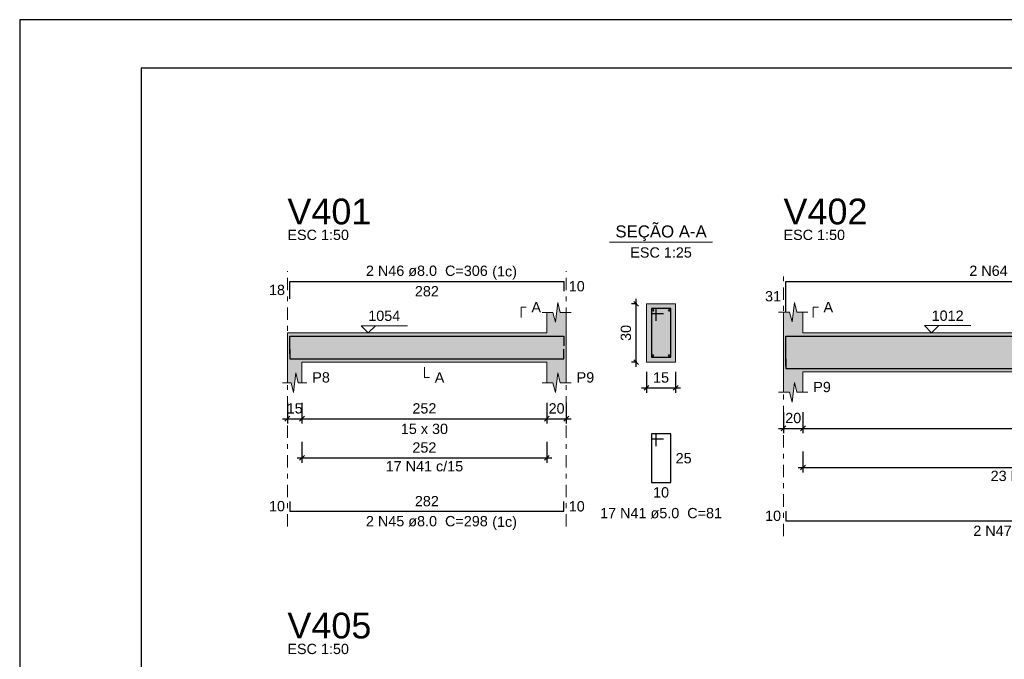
# Model space of a CAD drawing. Header units: millimetres. Extents: x 0 to 84.1, y 0 to 59.4.
# Tile 8 of 16: x 0 to 20.3, y 46.2 to 59.4. Entities that reach past the tile are written whole.
import ezdxf

# ---------------------------------------------------------------- set-up
doc = ezdxf.new("R2010")
doc.units = ezdxf.units.MM
doc.header["$MEASUREMENT"] = 0
doc.linetypes.add('DASHDOT', pattern=[2.54, 1.27, -0.635, 0, -0.635])
doc.linetypes.add('NULL', pattern=[0])
doc.layers.get('0').update_dxf_attribs({"lineweight": 18})
for name, color, linetype, lineweight in [('Descrição da armadura', 7, 'Continuous', 0), ('DT-Barras na forma', 2, 'Continuous', 30), ('DT-Barras no corte', 5, 'Continuous', 5), ('DT-Barras rebatidas', 2, 'Continuous', 30), ('DT-Cotas', 9, 'Continuous', 5), ('DT-Forma', 5, 'Continuous', 5), ('DT-Hachura forma vigas', 254, 'Continuous', 5), ('DT-Hachura seção vigas', 254, 'Continuous', 5), ('DT-Pontilhado', 9, 'DASHDOT', 5), ('DT-Textos', 7, 'Continuous', 5), ('DT-Título', 3, 'Continuous', 20), ('Textos armaduras', 7, 'Continuous', 0)]:
    doc.layers.add(name, color=color, linetype=linetype, lineweight=lineweight)
doc.layers.add('SEDUC_MARF', color=1, linetype='Continuous')
doc.layers.add('SEDUC_MARGG', color=7, linetype='Continuous')
doc.styles.add('Arial', font='txt')
doc.dimstyles.new('UM_25.000000', dxfattribs={"dimtxt": 0.18, "dimasz": 0.1, "dimexe": 0.1, "dimexo": 0.2, "dimgap": 0, "dimtad": 1, "dimtih": 1, "dimtoh": 1, "dimdec": 1, "dimlfac": 25, "dimzin": 0, "dimdsep": 46, "dimtxsty": 'Standard', "dimcen": 0.09, "dimdle": 0.1, "dimadec": 1, "dimazin": 2, "dimtfac": 1, "dimtdec": 4, "dimtofl": 0, "dimtmove": 0, "dimatfit": 3, "dimfxl": 1, "dimtolj": 1, "dimarcsym": 0})
doc.dimstyles.new('UM_50.000000', dxfattribs={"dimtxt": 0.18, "dimasz": 0.1, "dimexe": 0.1, "dimexo": 0.2, "dimgap": 0, "dimtad": 1, "dimtih": 1, "dimtoh": 1, "dimdec": 1, "dimlfac": 50, "dimzin": 0, "dimdsep": 46, "dimtxsty": 'Standard', "dimcen": 0.09, "dimdle": 0.1, "dimadec": 1, "dimazin": 2, "dimtfac": 1, "dimtdec": 4, "dimtofl": 0, "dimtmove": 0, "dimatfit": 3, "dimfxl": 1, "dimtolj": 1, "dimarcsym": 0})

# ---------------------------------------------------------------- blocks, each defined once
blk = doc.blocks.new('_Oblique')
at = {"color": 0, "linetype": 'ByBlock', "lineweight": -2}
blk.add_line((-0.5, -0.5), (0.5, 0.5), dxfattribs=at)
blk = doc.blocks.new('*D6')
at = {"layer": 'Defpoints', "color": 0}
for p in [(5.509, 51.72), (5.809, 51.72), (5.809, 51.19)]:
    blk.add_point(p, dxfattribs=at)
at = {"layer": 'DT-Cotas', "color": 0, "lineweight": -2}
for p, q in [((5.509, 51.52), (5.509, 51.09)), ((5.809, 51.52), (5.809, 51.09)), ((5.409, 51.19), (5.909, 51.19))]:
    blk.add_line(p, q, dxfattribs=at)
at = {"layer": 'DT-Cotas', "color": 0, "lineweight": -2, "xscale": 0.1, "yscale": 0.1, "zscale": 0.1, "rotation": 180}
blk.add_blockref('_Oblique', (5.509, 51.19), dxfattribs=at)
at = {"layer": 'DT-Cotas', "color": 0, "lineweight": -2, "xscale": 0.1, "yscale": 0.1, "zscale": 0.1}
blk.add_blockref('_Oblique', (5.809, 51.19), dxfattribs=at)
at = {"layer": 'DT-Cotas', "color": 7, "insert": (5.659, 51.402), "char_height": 0.2118, "attachment_point": 5, "rotation": 0.0057, "style": 'Arial'}
blk.add_mtext('\\A1;15', dxfattribs=at)
blk = doc.blocks.new('*D7')
at = {"layer": 'Defpoints', "color": 0}
for p in [(5.809, 51.72), (10.849, 51.72), (10.849, 51.19)]:
    blk.add_point(p, dxfattribs=at)
at = {"layer": 'DT-Cotas', "color": 0, "lineweight": -2}
for p, q in [((5.809, 51.52), (5.809, 51.09)), ((10.849, 51.52), (10.849, 51.09)), ((5.709, 51.19), (10.949, 51.19))]:
    blk.add_line(p, q, dxfattribs=at)
at = {"layer": 'DT-Cotas', "color": 0, "lineweight": -2, "xscale": 0.1, "yscale": 0.1, "zscale": 0.1, "rotation": 180}
blk.add_blockref('_Oblique', (5.809, 51.19), dxfattribs=at)
at = {"layer": 'DT-Cotas', "color": 0, "lineweight": -2, "xscale": 0.1, "yscale": 0.1, "zscale": 0.1}
blk.add_blockref('_Oblique', (10.849, 51.19), dxfattribs=at)
at = {"layer": 'DT-Cotas', "color": 7, "insert": (8.329, 51.402), "char_height": 0.2118, "attachment_point": 5, "rotation": 0.0057, "style": 'Arial'}
blk.add_mtext('\\A1;252', dxfattribs=at)
blk = doc.blocks.new('*D8')
at = {"layer": 'Defpoints', "color": 0}
for p in [(10.849, 51.72), (11.249, 51.72), (11.249, 51.19)]:
    blk.add_point(p, dxfattribs=at)
at = {"layer": 'DT-Cotas', "color": 0, "lineweight": -2}
for p, q in [((10.849, 51.52), (10.849, 51.09)), ((11.249, 51.52), (11.249, 51.09)), ((10.749, 51.19), (11.349, 51.19))]:
    blk.add_line(p, q, dxfattribs=at)
at = {"layer": 'DT-Cotas', "color": 0, "lineweight": -2, "xscale": 0.1, "yscale": 0.1, "zscale": 0.1, "rotation": 180}
blk.add_blockref('_Oblique', (10.849, 51.19), dxfattribs=at)
at = {"layer": 'DT-Cotas', "color": 0, "lineweight": -2, "xscale": 0.1, "yscale": 0.1, "zscale": 0.1}
blk.add_blockref('_Oblique', (11.249, 51.19), dxfattribs=at)
at = {"layer": 'DT-Cotas', "color": 7, "insert": (11.049, 51.402), "char_height": 0.2118, "attachment_point": 5, "rotation": 0.0057, "style": 'Arial'}
blk.add_mtext('\\A1;20', dxfattribs=at)
blk = doc.blocks.new('*D9')
at = {"layer": 'Defpoints', "color": 0}
for p in [(12.688, 53.555), (12.899, 53.555), (12.899, 52.355)]:
    blk.add_point(p, dxfattribs=at)
at = {"layer": 'DT-Cotas', "color": 0, "lineweight": -2}
for p, q in [((12.699, 53.555), (12.588, 53.555)), ((12.688, 52.255), (12.688, 53.655)), ((12.699, 52.355), (12.588, 52.355))]:
    blk.add_line(p, q, dxfattribs=at)
at = {"layer": 'DT-Cotas', "color": 0, "lineweight": -2, "xscale": 0.1, "yscale": 0.1, "zscale": 0.1}
for p, rotation in [((12.688, 53.555), 90), ((12.688, 52.355), 270)]:
    blk.add_blockref('_Oblique', p, dxfattribs=dict(at, rotation=rotation))
at = {"layer": 'DT-Cotas', "color": 7, "insert": (12.476, 52.955), "char_height": 0.2118, "attachment_point": 5, "rotation": 90, "style": 'Arial'}
blk.add_mtext('\\A1;30', dxfattribs=at)
blk = doc.blocks.new('*D10')
at = {"layer": 'Defpoints', "color": 0}
for p in [(12.899, 52.355), (13.499, 52.355), (13.499, 51.825)]:
    blk.add_point(p, dxfattribs=at)
at = {"layer": 'DT-Cotas', "color": 0, "lineweight": -2}
for p, q in [((12.899, 52.155), (12.899, 51.725)), ((13.499, 52.155), (13.499, 51.725)), ((12.799, 51.825), (13.599, 51.825))]:
    blk.add_line(p, q, dxfattribs=at)
at = {"layer": 'DT-Cotas', "color": 0, "lineweight": -2, "xscale": 0.1, "yscale": 0.1, "zscale": 0.1, "rotation": 180}
blk.add_blockref('_Oblique', (12.899, 51.825), dxfattribs=at)
at = {"layer": 'DT-Cotas', "color": 0, "lineweight": -2, "xscale": 0.1, "yscale": 0.1, "zscale": 0.1}
blk.add_blockref('_Oblique', (13.499, 51.825), dxfattribs=at)
at = {"layer": 'DT-Cotas', "color": 7, "insert": (13.199, 52.037), "char_height": 0.2118, "attachment_point": 5, "rotation": 0.0057, "style": 'Arial'}
blk.add_mtext('\\A1;15', dxfattribs=at)
blk = doc.blocks.new('*D11')
at = {"layer": 'Defpoints', "color": 0}
for p in [(5.809, 50.915), (10.849, 50.915), (10.849, 50.385)]:
    blk.add_point(p, dxfattribs=at)
at = {"layer": 'DT-Cotas', "color": 0, "lineweight": -2}
for p, q in [((5.809, 50.715), (5.809, 50.285)), ((10.849, 50.715), (10.849, 50.285)), ((5.709, 50.385), (10.949, 50.385))]:
    blk.add_line(p, q, dxfattribs=at)
at = {"layer": 'DT-Cotas', "color": 0, "lineweight": -2, "xscale": 0.1, "yscale": 0.1, "zscale": 0.1, "rotation": 180}
blk.add_blockref('_Oblique', (5.809, 50.385), dxfattribs=at)
at = {"layer": 'DT-Cotas', "color": 0, "lineweight": -2, "xscale": 0.1, "yscale": 0.1, "zscale": 0.1}
blk.add_blockref('_Oblique', (10.849, 50.385), dxfattribs=at)
at = {"layer": 'DT-Cotas', "color": 7, "insert": (8.329, 50.597), "char_height": 0.2118, "attachment_point": 5, "rotation": 0.0057, "style": 'Arial'}
blk.add_mtext('\\A1;252', dxfattribs=at)
blk = doc.blocks.new('*D12')
at = {"layer": 'Defpoints', "color": 0}
for p in [(15.719, 51.522), (16.119, 51.522), (16.119, 50.992)]:
    blk.add_point(p, dxfattribs=at)
at = {"layer": 'DT-Cotas', "color": 0, "lineweight": -2}
for p, q in [((15.719, 51.322), (15.719, 50.892)), ((16.119, 51.322), (16.119, 50.892)), ((15.619, 50.992), (16.219, 50.992))]:
    blk.add_line(p, q, dxfattribs=at)
at = {"layer": 'DT-Cotas', "color": 0, "lineweight": -2, "xscale": 0.1, "yscale": 0.1, "zscale": 0.1, "rotation": 180}
blk.add_blockref('_Oblique', (15.719, 50.992), dxfattribs=at)
at = {"layer": 'DT-Cotas', "color": 0, "lineweight": -2, "xscale": 0.1, "yscale": 0.1, "zscale": 0.1}
blk.add_blockref('_Oblique', (16.119, 50.992), dxfattribs=at)
at = {"layer": 'DT-Cotas', "color": 7, "insert": (15.919, 51.204), "char_height": 0.2118, "attachment_point": 5, "rotation": 0.0057, "style": 'Arial'}
blk.add_mtext('\\A1;20', dxfattribs=at)
blk = doc.blocks.new('*D13')
at = {"layer": 'Defpoints', "color": 0}
for p in [(16.119, 51.522), (25.44, 51.522), (25.44, 50.992)]:
    blk.add_point(p, dxfattribs=at)
at = {"layer": 'DT-Cotas', "color": 0, "lineweight": -2}
for p, q in [((16.119, 51.322), (16.119, 50.892)), ((25.44, 51.322), (25.44, 50.892)), ((16.019, 50.992), (25.54, 50.992))]:
    blk.add_line(p, q, dxfattribs=at)
at = {"layer": 'DT-Cotas', "color": 0, "lineweight": -2, "xscale": 0.1, "yscale": 0.1, "zscale": 0.1, "rotation": 180}
blk.add_blockref('_Oblique', (16.119, 50.992), dxfattribs=at)
at = {"layer": 'DT-Cotas', "color": 0, "lineweight": -2, "xscale": 0.1, "yscale": 0.1, "zscale": 0.1}
blk.add_blockref('_Oblique', (25.44, 50.992), dxfattribs=at)
at = {"layer": 'DT-Cotas', "color": 7, "insert": (20.779, 51.204), "char_height": 0.2118, "attachment_point": 5, "rotation": 0.0057, "style": 'Arial'}
blk.add_mtext('\\A1;466', dxfattribs=at)
blk = doc.blocks.new('*D17')
at = {"layer": 'Defpoints', "color": 0}
for p in [(16.119, 50.717), (25.44, 50.717), (25.44, 50.187)]:
    blk.add_point(p, dxfattribs=at)
at = {"layer": 'DT-Cotas', "color": 0, "lineweight": -2}
for p, q in [((16.119, 50.517), (16.119, 50.087)), ((25.44, 50.517), (25.44, 50.087)), ((16.019, 50.187), (25.54, 50.187))]:
    blk.add_line(p, q, dxfattribs=at)
at = {"layer": 'DT-Cotas', "color": 0, "lineweight": -2, "xscale": 0.1, "yscale": 0.1, "zscale": 0.1, "rotation": 180}
blk.add_blockref('_Oblique', (16.119, 50.187), dxfattribs=at)
at = {"layer": 'DT-Cotas', "color": 0, "lineweight": -2, "xscale": 0.1, "yscale": 0.1, "zscale": 0.1}
blk.add_blockref('_Oblique', (25.44, 50.187), dxfattribs=at)
at = {"layer": 'DT-Cotas', "color": 7, "insert": (20.779, 50.399), "char_height": 0.2118, "attachment_point": 5, "rotation": 0.0057, "style": 'Arial'}
blk.add_mtext('\\A1;466', dxfattribs=at)

msp = doc.modelspace()

# ---------------------------------------------------------------- hatches: boundary and pattern name
at = {"layer": 'DT-Hachura forma vigas', "linetype": 'Continuous'}
for points in [[(11.2493, 51.9314), (11.2493, 52.355), (11.2493, 52.955), (11.2493, 53.3786), (11.1243, 53.3786), (11.0743, 53.5786), (11.0243, 53.1786), (10.9743, 53.3786), (10.8493, 53.3786), (10.8493, 52.955), (5.8093, 52.955), (5.5093, 52.955), (5.5093, 52.355), (5.5093, 51.9314), (5.5843, 51.9314), (5.6343, 51.7314), (5.6843, 52.1314), (5.7343, 51.9314), (5.8093, 51.9314), (5.8093, 52.355), (10.8493, 52.355), (10.8493, 51.9314), (10.9743, 51.9314), (11.0243, 51.7314), (11.0743, 52.1314), (11.1243, 51.9314), (11.2493, 51.9314)], [(26.0395, 51.7334), (26.0395, 52.157), (26.0395, 52.957), (26.0395, 53.3806), (25.8645, 53.3806), (25.8145, 53.5806), (25.7645, 53.1806), (25.7145, 53.3806), (25.5395, 53.3806), (25.5395, 52.957), (16.1189, 52.957), (16.1189, 53.3806), (15.9939, 53.3806), (15.9439, 53.5806), (15.8939, 53.1806), (15.8439, 53.3806), (15.7189, 53.3806), (15.7189, 52.957), (15.7189, 52.157), (15.7189, 51.7334), (15.8439, 51.7334), (15.8939, 51.5334), (15.9439, 51.9334), (15.9939, 51.7334), (16.1189, 51.7334), (16.1189, 52.157), (25.4395, 52.157), (25.4395, 51.7334), (25.6645, 51.7334), (25.7145, 51.5334), (25.7645, 51.9334), (25.8145, 51.7334), (26.0395, 51.7334)]]:
    msp.add_hatch(color=254, dxfattribs=at).paths.add_polyline_path(points)
at = {"layer": 'DT-Hachura seção vigas', "linetype": 'Continuous'}
msp.add_hatch(color=254, dxfattribs=at).paths.add_polyline_path([(12.8994, 52.355), (12.8994, 52.355), (13.4994, 52.355), (13.4994, 53.555), (12.8994, 53.555), (12.8994, 52.355)])

# ---------------------------------------------------------------- linework, layer by layer
at = {"layer": 'DT-Barras na forma'}
for p, q in [((13.0994, 53.455), (12.9994, 53.455)), ((12.9994, 53.455), (12.9994, 52.455)), ((13.3994, 53.455), (12.9994, 53.455)), ((12.9994, 53.455), (12.9994, 53.355)), ((12.9994, 53.355), (13.2494, 53.355)), ((13.0994, 53.205), (13.0994, 53.455)), ((13.3994, 52.455), (13.3994, 53.455)), ((12.9994, 52.455), (13.3994, 52.455))]:
    msp.add_line(p, q, dxfattribs=at)
for points in [[(5.5593, 52.5286), (5.5593, 52.887), (11.1993, 52.887), (11.1993, 52.687)], [(15.7689, 52.2696), (15.7689, 52.887), (25.9895, 52.887), (25.9895, 52.657)], [(5.5593, 52.623), (5.5593, 52.423), (11.1993, 52.423), (11.1993, 52.623)], [(15.7689, 52.425), (15.7689, 52.225), (25.9895, 52.225), (25.9895, 52.425)]]:
    msp.add_lwpolyline(points, dxfattribs=at)
at = {"layer": 'DT-Barras no corte'}
for centre in [(13.0354, 53.419), (13.3634, 53.419), (13.0354, 52.491), (13.3634, 52.491)]:
    msp.add_circle(centre, 0.016, dxfattribs=at)
at = {"layer": 'DT-Barras rebatidas'}
for points in [[(5.5593, 53.6582), (5.5593, 54.0166), (11.1993, 54.0166), (11.1993, 53.8166)], [(15.7689, 53.3992), (15.7689, 54.0166), (25.9895, 54.0166), (25.9895, 53.7866)], [(13.0994, 50.6283), (13.0994, 50.8783), (12.9994, 50.8783), (12.9994, 49.8783), (13.3994, 49.8783), (13.3994, 50.8783), (12.9994, 50.8783), (12.9994, 50.7783), (13.2494, 50.7783)], [(5.5593, 49.4883), (5.5593, 49.2883), (11.1993, 49.2883), (11.1993, 49.4883)], [(15.7689, 49.2903), (15.7689, 49.0903), (25.9895, 49.0903), (25.9895, 49.2903)]]:
    msp.add_lwpolyline(points, dxfattribs=at)
at = {"layer": 'DT-Forma'}
for p, q in [((11.0243, 53.1786), (11.0743, 53.5786)), ((11.0743, 53.5786), (11.1243, 53.3786)), ((13.4994, 53.555), (12.8994, 53.555)), ((12.8994, 53.555), (12.8994, 52.355)), ((13.4994, 52.355), (13.4994, 53.555)), ((15.8939, 53.1806), (15.9439, 53.5806)), ((15.9439, 53.5806), (15.9939, 53.3806)), ((10.7493, 53.3786), (10.9743, 53.3786)), ((10.8493, 52.955), (10.8493, 53.3786)), ((10.9743, 53.3786), (11.0243, 53.1786)), ((11.1243, 53.3786), (11.3493, 53.3786)), ((11.2493, 53.3786), (11.2493, 52.955)), ((15.6189, 53.3806), (15.8439, 53.3806)), ((15.7189, 52.957), (15.7189, 53.3806)), ((15.8439, 53.3806), (15.8939, 53.1806)), ((15.9939, 53.3806), (16.2189, 53.3806)), ((16.1189, 53.3806), (16.1189, 52.957)), ((5.5093, 52.955), (5.8093, 52.955)), ((5.8093, 52.955), (10.8493, 52.955)), ((16.1189, 52.957), (25.5395, 52.957)), ((5.5093, 52.355), (5.5093, 51.9314)), ((5.8093, 51.9314), (5.8093, 52.355)), ((5.8093, 52.355), (10.8493, 52.355)), ((10.8493, 52.355), (10.8493, 51.9314)), ((11.2493, 51.9314), (11.2493, 52.355)), ((12.8994, 52.355), (13.4994, 52.355)), ((5.6343, 51.7314), (5.6843, 52.1314)), ((5.6843, 52.1314), (5.7343, 51.9314)), ((11.0243, 51.7314), (11.0743, 52.1314)), ((11.0743, 52.1314), (11.1243, 51.9314)), ((15.7189, 52.157), (15.7189, 51.7334)), ((16.1189, 51.7334), (16.1189, 52.157)), ((16.1189, 52.157), (25.4395, 52.157)), ((5.4093, 51.9314), (5.5843, 51.9314)), ((5.5843, 51.9314), (5.6343, 51.7314)), ((5.7343, 51.9314), (5.9093, 51.9314)), ((10.7493, 51.9314), (10.9743, 51.9314)), ((10.9743, 51.9314), (11.0243, 51.7314)), ((11.1243, 51.9314), (11.3493, 51.9314)), ((15.8939, 51.5334), (15.9439, 51.9334)), ((15.9439, 51.9334), (15.9939, 51.7334)), ((15.6189, 51.7334), (15.8439, 51.7334)), ((15.8439, 51.7334), (15.8939, 51.5334)), ((15.9939, 51.7334), (16.2189, 51.7334))]:
    msp.add_line(p, q, dxfattribs=at)
at = {"layer": 'DT-Forma', "linetype": 'Continuous'}
for p, q in [((5.5093, 52.355), (5.5093, 52.955)), ((11.2493, 52.955), (11.2493, 52.355)), ((15.7189, 52.157), (15.7189, 52.957))]:
    msp.add_line(p, q, dxfattribs=at)
at = {"layer": 'DT-Pontilhado', "ltscale": 0.2}
for p, q in [((5.5093, 48.9706), (5.5093, 54.2284)), ((11.2493, 48.9706), (11.2493, 54.2284)), ((15.7189, 48.7726), (15.7189, 54.2284))]:
    msp.add_line(p, q, dxfattribs=at)
at = {"layer": 'DT-Textos'}
msp.add_line((12.1404, 54.8199), (14.2584, 54.8199), dxfattribs=at)
for points in [[(10.3198, 53.2727), (10.3198, 53.4845), (10.4257, 53.4845)], [(16.3307, 53.2747), (16.3307, 53.4865), (16.4366, 53.4865)], [(7.3213, 53.1032), (7.173, 52.955), (7.0247, 53.1032), (7.9778, 53.1032)], [(18.9151, 53.1052), (18.7669, 52.957), (18.6186, 53.1052), (19.5717, 53.1052)], [(8.3293, 52.2491), (8.3293, 52.0373), (8.4352, 52.0373)]]:
    msp.add_lwpolyline(points, dxfattribs=at)
at = {"layer": 'SEDUC_MARF'}
msp.add_lwpolyline([(84.1, 59.4), (0, 59.4), (0, 0), (84.1, 0)], close=True, dxfattribs=at)
at = {"layer": 'SEDUC_MARGG'}
msp.add_lwpolyline([(2.5, 1), (83.1, 1), (83.1, 58.4), (2.5, 58.4)], close=True, dxfattribs=at)

# ---------------------------------------------------------------- texts
at = {"layer": 'Descrição da armadura', "linetype": 'NULL', "char_height": 0.2118, "attachment_point": 8, "line_spacing_factor": 0.9, "style": 'Arial'}
for s, insert, width in [('2 N46 ø8.0  C=306', (8.3794, 54.1229), 4.916973), ('2 N64 ø10.0  C=549', (20.8791, 54.1229), 5.239541), ('17 N41 c/15', (8.3293, 50.1035), 3.127695), ('23 N42 c/21', (20.7792, 49.9055), 3.127695), ('2 N45 ø8.0  C=298', (8.3794, 48.9709), 4.916973), ('17 N41 ø5.0  C=81', (13.1994, 49.1369), 4.916973), ('2 N47 ø8.0  C=527', (20.8791, 48.7729), 4.916973)]:
    msp.add_mtext(s, dxfattribs=dict(at, insert=insert, width=width))
at = {"layer": 'DT-Textos', "linetype": 'NULL', "line_spacing_factor": 0.798, "style": 'Arial'}
for s, insert, char_height, width, attachment_point in [('ESC 1:50', (5.5094, 54.8639), 0.2118, 2.482559, 7), ('SEÇÃO A-A', (13.1994, 54.844), 0.2471, 3.812061, 8), ('ESC 1:50', (15.7191, 54.8639), 0.2118, 2.482559, 7), ('ESC 1:25', (13.1994, 54.5019), 0.2118, 2.482559, 8), ('(1c)', (9.7244, 54.053), 0.2118, 0.998857, 7), ('A', (10.5314, 53.3789), 0.2118, 0.386855, 7), ('A', (16.5421, 53.3809), 0.2118, 0.386855, 7), ('1054', (7.1734, 53.1989), 0.2118, 1.290273, 7), ('1012', (18.7671, 53.2009), 0.2118, 1.290273, 7), ('P8', (6.0214, 51.9319), 0.2118, 0.709424, 7), ('A', (8.5414, 51.9319), 0.2118, 0.386855, 7), ('P9', (11.4614, 51.9319), 0.2118, 0.709424, 7), ('P9', (16.3311, 51.7339), 0.2118, 0.709424, 7), ('15 x 30', (8.3294, 50.8729), 0.2118, 1.902559, 8), ('(1c)', (9.7244, 48.901), 0.2118, 0.998857, 7), ('ESC 1:50', (5.5094, 46.3447), 0.2118, 2.482559, 7)]:
    msp.add_mtext(s, dxfattribs=dict(at, insert=insert, char_height=char_height, width=width, attachment_point=attachment_point))
at = {"layer": 'DT-Título', "linetype": 'NULL', "char_height": 0.5295, "width": 3.456465, "attachment_point": 7, "line_spacing_factor": 0.798, "style": 'Arial'}
for s, insert in [('V401', (5.5094, 55.1817)), ('V402', (15.7191, 55.1817)), ('V405', (5.5094, 46.6625))]:
    msp.add_mtext(s, dxfattribs=dict(at, insert=insert))
at = {"layer": 'Textos armaduras', "linetype": 'NULL', "char_height": 0.2118, "line_spacing_factor": 0.9, "style": 'Arial'}
for s, insert, width, attachment_point in [('18', (5.4593, 53.7315), 1.045137, 9), ('282', (8.3793, 53.9193), 1.367705, 2), ('10', (11.2993, 54.0225), 1.045137, 1), ('31', (15.6689, 53.602), 1.045137, 9), ('25', (13.4994, 50.4842), 1.045137, 1), ('282', (8.3793, 49.3856), 1.367705, 8), ('10', (13.1994, 49.781), 1.045137, 2), ('10', (5.4593, 49.2824), 1.045137, 9), ('10', (11.2993, 49.4942), 1.045137, 1), ('10', (15.6689, 49.0844), 1.045137, 9)]:
    msp.add_mtext(s, dxfattribs=dict(at, insert=insert, width=width, attachment_point=attachment_point))

# ---------------------------------------------------------------- dimensions: what is measured, and where the dimension line sits
at = {"layer": 'DT-Cotas'}
dim = msp.add_linear_dim(base=(12.6876, 53.555), p1=(12.8994, 52.355), p2=(12.8994, 53.555), angle=90, dimstyle='UM_25.000000', override={"dimtxt": 0.2118, "dimasz": 0.1, "dimexe": 0.1, "dimexo": 0.2, "dimtad": 1, "dimtih": 0, "dimtoh": 0, "dimdec": 1, "dimlfac": 25, "dimzin": 8, "dimtxsty": 'Arial', "dimblk": 'Oblique', "dimblk1": 'Oblique', "dimblk2": 'Oblique', "dimsah": 1, "dimdle": 0.1, "dimse1": 0, "dimse2": 0, "dimclrt": 7, "dimadec": 1, "dimazin": 3, "dimtmove": 2, "dimldrblk": 'Oblique'}, dxfattribs=at)
dim.commit()
dim.dimension.update_dxf_attribs({"geometry": '*D9', "text_midpoint": (12.4758, 52.955), "dimtype": 160, "text_rotation": 90})
for base, p1, p2, dimstyle, override, picture, middle in [((13.4994, 51.8255), (12.8994, 52.355), (13.4994, 52.355), 'UM_25.000000', {"dimtxt": 0.2118, "dimasz": 0.1, "dimexe": 0.1, "dimexo": 0.2, "dimtad": 1, "dimtih": 0, "dimtoh": 0, "dimdec": 1, "dimlfac": 25, "dimzin": 8, "dimtxsty": 'Arial', "dimblk": 'Oblique', "dimblk1": 'Oblique', "dimblk2": 'Oblique', "dimsah": 1, "dimdle": 0.1, "dimse1": 0, "dimse2": 0, "dimclrt": 7, "dimadec": 1, "dimazin": 3, "dimtmove": 2, "dimldrblk": 'Oblique'}, '*D10', (13.1994, 52.0373)), ((5.8093, 51.1901), (5.5093, 51.7196), (5.8093, 51.7196), 'UM_50.000000', {"dimtxt": 0.2118, "dimasz": 0.1, "dimexe": 0.1, "dimexo": 0.2, "dimtad": 1, "dimtih": 0, "dimtoh": 0, "dimdec": 1, "dimlfac": 50, "dimzin": 8, "dimtxsty": 'Arial', "dimblk": 'Oblique', "dimblk1": 'Oblique', "dimblk2": 'Oblique', "dimsah": 1, "dimdle": 0.1, "dimse1": 0, "dimse2": 0, "dimclrt": 7, "dimadec": 1, "dimazin": 3, "dimtmove": 2, "dimldrblk": 'Oblique'}, '*D6', (5.6593, 51.4019)), ((10.8493, 51.1901), (5.8093, 51.7196), (10.8493, 51.7196), 'UM_50.000000', {"dimtxt": 0.2118, "dimasz": 0.1, "dimexe": 0.1, "dimexo": 0.2, "dimtad": 1, "dimtih": 0, "dimtoh": 0, "dimdec": 1, "dimlfac": 50, "dimzin": 8, "dimtxsty": 'Arial', "dimblk": 'Oblique', "dimblk1": 'Oblique', "dimblk2": 'Oblique', "dimsah": 1, "dimdle": 0.1, "dimse1": 0, "dimse2": 0, "dimclrt": 7, "dimadec": 1, "dimazin": 3, "dimtmove": 2, "dimldrblk": 'Oblique'}, '*D7', (8.3293, 51.4019)), ((11.2493, 51.1901), (10.8493, 51.7196), (11.2493, 51.7196), 'UM_50.000000', {"dimtxt": 0.2118, "dimasz": 0.1, "dimexe": 0.1, "dimexo": 0.2, "dimtad": 1, "dimtih": 0, "dimtoh": 0, "dimdec": 1, "dimlfac": 50, "dimzin": 8, "dimtxsty": 'Arial', "dimblk": 'Oblique', "dimblk1": 'Oblique', "dimblk2": 'Oblique', "dimsah": 1, "dimdle": 0.1, "dimse1": 0, "dimse2": 0, "dimclrt": 7, "dimadec": 1, "dimazin": 3, "dimtmove": 2, "dimldrblk": 'Oblique'}, '*D8', (11.0493, 51.4019)), ((16.1189, 50.9921), (15.7189, 51.5216), (16.1189, 51.5216), 'UM_50.000000', {"dimtxt": 0.2118, "dimasz": 0.1, "dimexe": 0.1, "dimexo": 0.2, "dimtad": 1, "dimtih": 0, "dimtoh": 0, "dimdec": 1, "dimlfac": 50, "dimzin": 8, "dimtxsty": 'Arial', "dimblk": 'Oblique', "dimblk1": 'Oblique', "dimblk2": 'Oblique', "dimsah": 1, "dimdle": 0.1, "dimse1": 0, "dimse2": 0, "dimclrt": 7, "dimadec": 1, "dimazin": 3, "dimtmove": 2, "dimldrblk": 'Oblique'}, '*D12', (15.9189, 51.2039)), ((25.4395, 50.9921), (16.1189, 51.5216), (25.4395, 51.5216), 'UM_50.000000', {"dimtxt": 0.2118, "dimasz": 0.1, "dimexe": 0.1, "dimexo": 0.2, "dimtad": 1, "dimtih": 0, "dimtoh": 0, "dimdec": 1, "dimlfac": 50, "dimzin": 8, "dimtxsty": 'Arial', "dimblk": 'Oblique', "dimblk1": 'Oblique', "dimblk2": 'Oblique', "dimsah": 1, "dimdle": 0.1, "dimse1": 0, "dimse2": 0, "dimclrt": 7, "dimadec": 1, "dimazin": 3, "dimtmove": 2, "dimldrblk": 'Oblique'}, '*D13', (20.7792, 51.2039)), ((10.8493, 50.3852), (5.8093, 50.9147), (10.8493, 50.9147), 'UM_50.000000', {"dimtxt": 0.2118, "dimasz": 0.1, "dimexe": 0.1, "dimexo": 0.2, "dimtad": 1, "dimtih": 0, "dimtoh": 0, "dimdec": 1, "dimlfac": 50, "dimzin": 8, "dimtxsty": 'Arial', "dimblk": 'Oblique', "dimblk1": 'Oblique', "dimblk2": 'Oblique', "dimsah": 1, "dimdle": 0.1, "dimse1": 0, "dimse2": 0, "dimclrt": 7, "dimadec": 1, "dimazin": 3, "dimtmove": 2, "dimldrblk": 'Oblique'}, '*D11', (8.3293, 50.597)), ((25.4395, 50.1872), (16.1189, 50.7167), (25.4395, 50.7167), 'UM_50.000000', {"dimtxt": 0.2118, "dimasz": 0.1, "dimexe": 0.1, "dimexo": 0.2, "dimtad": 1, "dimtih": 0, "dimtoh": 0, "dimdec": 1, "dimlfac": 50, "dimzin": 8, "dimtxsty": 'Arial', "dimblk": 'Oblique', "dimblk1": 'Oblique', "dimblk2": 'Oblique', "dimsah": 1, "dimdle": 0.1, "dimse1": 0, "dimse2": 0, "dimclrt": 7, "dimadec": 1, "dimazin": 3, "dimtmove": 2, "dimldrblk": 'Oblique'}, '*D17', (20.7792, 50.399))]:
    dim = msp.add_linear_dim(base=base, p1=p1, p2=p2, dimstyle=dimstyle, override=override, dxfattribs=at)
    dim.commit()
    dim.dimension.update_dxf_attribs({"geometry": picture, "text_midpoint": middle, "dimtype": 160, "text_rotation": 0.00573})

doc.saveas('drawing.dxf')
